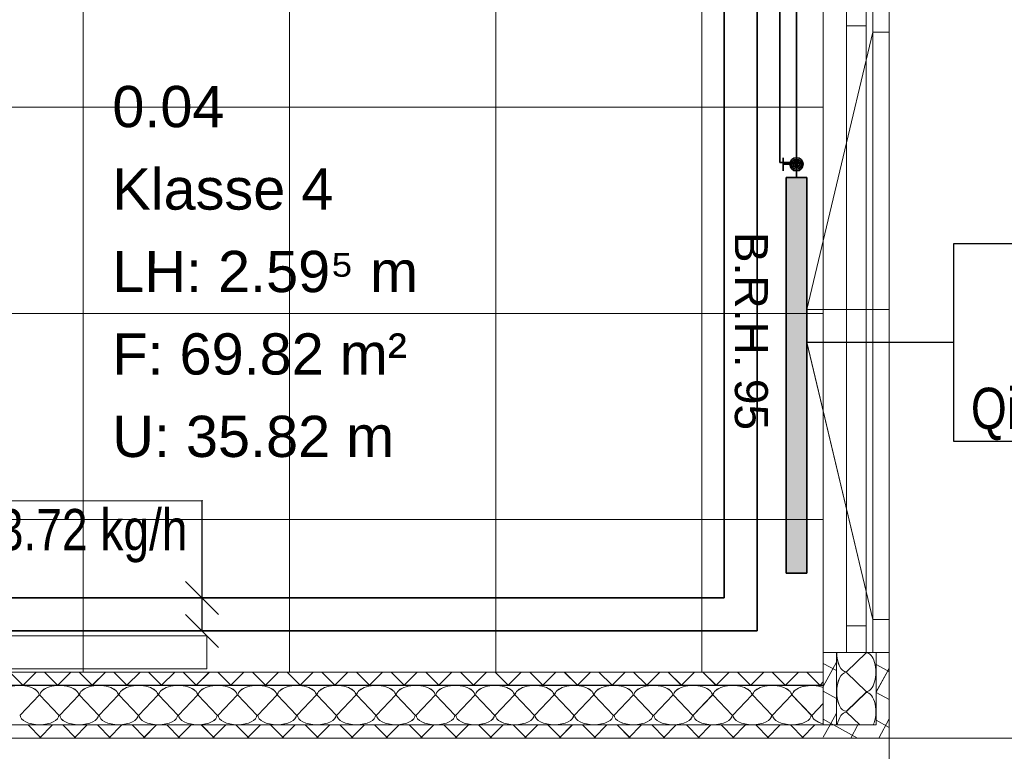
# Model space of a CAD drawing. Extents: x 229 to 926, y 37 to 878.
# Tile 46 of 194: x 621 to 681, y 165 to 209. Entities that reach past the tile are written whole.
import ezdxf
from ezdxf.lldxf.tags import DXFTag

# ---------------------------------------------------------------- set-up
doc = ezdxf.new("R2010")
doc.units = 0
doc.layers.get('0').update_dxf_attribs({"lineweight": 13})
doc.layers.add('A_BI_Aussenwand', color=5, linetype='Continuous', lineweight=18, true_color=0x0000ff, plot=False)
doc.layers.add('A_BI_Fenster', color=1, linetype='Continuous', lineweight=18, true_color=0xff0000, plot=False)
for name, color, linetype, lineweight in [('Ausstattung', 7, 'Continuous', 25), ('Axen', 7, 'Continuous', 25), ('Axen-A03ENJ5PI0', 7, 'Continuous', 25), ('Beschriftung', 7, 'Continuous', 25), ('Beschriftung-A03ENJ5NI0', 7, 'Continuous', 25), ('Deckenspiegel', 7, 'Continuous', 25), ('Fenster', 7, 'Continuous', 25), ('Fenster-A03ENJ5TI0', 7, 'Continuous', 25), ('Fullfläche', 7, 'Continuous', 25), ('Fullfläche-A03ENJ5QI0', 7, 'Continuous', 25), ('Räume', 7, 'Continuous', 25), ('Räume-A03ENJ5RI0', 7, 'Continuous', 25), ('Wände', 7, 'Continuous', 25), ('Wände-A03ENJ5VI0', 7, 'Continuous', 25), ('X_BI_Text', 7, 'Continuous', 25)]:
    doc.layers.add(name, color=color, linetype=linetype, lineweight=lineweight)
for name, color, linetype, lineweight, true_color in [('H_BI_Heizkoerper', 1, 'Continuous', 35, 0xff0000), ('H_BI_Heizkoerperflaeche', 7, 'Continuous', 35, 0xffcccc), ('H_BI_Ruecklauf', 5, 'fein_strichliert', 35, 0x0000ff), ('H_BI_Vorlauf', 7, 'Continuous', 35, 0xed0e24)]:
    doc.layers.add(name, color=color, linetype=linetype, lineweight=lineweight, true_color=true_color)
doc.styles.get("Standard").update_dxf_attribs({"font": 'arial.ttf'})
tags = doc.linetypes.add('ALL_S25', pattern=[0.001, 0, -0.001]).pattern_tags.tags
tags[6:7] = [DXFTag(74, 4), DXFTag(75, 0), DXFTag(340, '0'), DXFTag(46, 1.0), DXFTag(50, 0.0), DXFTag(44, 0.0), DXFTag(45, 0.0)]
tags[4:5] = [DXFTag(74, 4), DXFTag(75, 0), DXFTag(340, '0'), DXFTag(46, 1.0), DXFTag(50, 0.0), DXFTag(44, 0.0), DXFTag(45, 0.0)]
tags = doc.linetypes.add('ALL_S25-A03ENJ5XI0', pattern=[0.001, 0, -0.001]).pattern_tags.tags
tags[6:7] = [DXFTag(74, 4), DXFTag(75, 0), DXFTag(340, '0'), DXFTag(46, 1.0), DXFTag(50, 0.0), DXFTag(44, 0.0), DXFTag(45, 0.0)]
tags[4:5] = [DXFTag(74, 4), DXFTag(75, 0), DXFTag(340, '0'), DXFTag(46, 1.0), DXFTag(50, 0.0), DXFTag(44, 0.0), DXFTag(45, 0.0)]
tags = doc.linetypes.add('fein_strichliert', pattern=[4, 1, -2, 1]).pattern_tags.tags
tags[8:9] = [DXFTag(74, 4), DXFTag(75, 0), DXFTag(340, '0'), DXFTag(46, 0.0), DXFTag(50, 0.0), DXFTag(44, 0.0), DXFTag(45, 0.0)]
tags[6:7] = [DXFTag(74, 4), DXFTag(75, 0), DXFTag(340, '0'), DXFTag(46, 0.0), DXFTag(50, 0.0), DXFTag(44, 0.0), DXFTag(45, 0.0)]
tags[4:5] = [DXFTag(74, 4), DXFTag(75, 0), DXFTag(340, '0'), DXFTag(46, 0.0), DXFTag(50, 0.0), DXFTag(44, 0.0), DXFTag(45, 0.0)]
tags = doc.linetypes.add('VERDECKT2_S2', pattern=[0.0027, 0.002, -0.0007]).pattern_tags.tags
tags[6:7] = [DXFTag(74, 4), DXFTag(75, 0), DXFTag(340, '0'), DXFTag(46, 1.0), DXFTag(50, 0.0), DXFTag(44, 0.0), DXFTag(45, 0.0)]
tags[4:5] = [DXFTag(74, 4), DXFTag(75, 0), DXFTag(340, '0'), DXFTag(46, 1.0), DXFTag(50, 0.0), DXFTag(44, 0.0), DXFTag(45, 0.0)]
tags = doc.linetypes.add('VERDECKT2_S2-A03ENJ5ZI0', pattern=[0.0027, 0.002, -0.0007]).pattern_tags.tags
tags[6:7] = [DXFTag(74, 4), DXFTag(75, 0), DXFTag(340, '0'), DXFTag(46, 1.0), DXFTag(50, 0.0), DXFTag(44, 0.0), DXFTag(45, 0.0)]
tags[4:5] = [DXFTag(74, 4), DXFTag(75, 0), DXFTag(340, '0'), DXFTag(46, 1.0), DXFTag(50, 0.0), DXFTag(44, 0.0), DXFTag(45, 0.0)]

# ---------------------------------------------------------------- blocks, each defined once
blk = doc.blocks.new('Referenz-A03ENJ5LI0', base_point=(255.728, 65.704))
at = {"layer": 'Ausstattung', "color": 0, "lineweight": -2}
for p, q in [((592.684, 171.548), (632.684, 171.544)), ((632.684, 171.544), (632.684, 169.544)), ((632.684, 169.544), (592.684, 169.548))]:
    blk.add_line(p, q, dxfattribs=at)
at = {"layer": 'Axen', "color": 0, "linetype": 'ALL_S25', "lineweight": -2, "ltscale": 0.13}
for p, q in [((674.034, 66.032), (674.034, 801.546)), ((735.547, 165.346), (301.622, 165.346))]:
    blk.add_line(p, q, dxfattribs=at)
at = {"layer": 'Fenster', "color": 0, "lineweight": -2}
for p, q in [((673.034, 210.146), (673.034, 170.546)), ((673.034, 208.146), (674.034, 208.146)), ((673.034, 191.346), (674.034, 191.346)), ((674.034, 189.346), (673.034, 189.346)), ((673.034, 172.546), (674.034, 172.546)), ((674.034, 170.546), (670.034, 170.546))]:
    blk.add_line(p, q, dxfattribs=at)
at = {"layer": 'Fenster', "color": 0, "linetype": 'VERDECKT2_S2', "lineweight": -2, "ltscale": 0.13}
for p, q in [((673.034, 208.146), (669.034, 191.346)), ((669.034, 191.346), (673.034, 191.346)), ((669.034, 189.346), (673.034, 189.346)), ((673.034, 172.546), (669.034, 189.346))]:
    blk.add_line(p, q, dxfattribs=at)
at = {"layer": 'Fullfläche', "color": 0, "lineweight": -2}
for p, q in [((672.634, 170.522), (671.434, 169.37)), ((670.834, 169.943), (670.034, 168.485)), ((670.034, 169.879), (670.834, 169.438)), ((673.234, 169.814), (673.937, 169.427)), ((674.034, 169.597), (673.941, 169.428)), ((621.532, 168.554), (620.74, 169.346)), ((621.536, 168.554), (622.327, 169.346)), ((623.631, 168.554), (622.84, 169.346)), ((623.636, 168.554), (624.427, 169.346)), ((625.731, 168.554), (624.94, 169.346)), ((625.736, 168.554), (626.527, 169.346)), ((627.831, 168.555), (627.04, 169.346)), ((627.836, 168.555), (628.627, 169.346)), ((629.931, 168.555), (629.14, 169.346)), ((629.936, 168.555), (630.727, 169.346)), ((632.032, 168.555), (631.24, 169.346)), ((632.036, 168.555), (632.827, 169.346)), ((634.131, 168.555), (633.34, 169.346)), ((634.136, 168.555), (634.927, 169.346)), ((636.232, 168.555), (635.441, 169.346)), ((636.236, 168.555), (637.027, 169.346)), ((638.332, 168.555), (637.541, 169.346)), ((638.336, 168.555), (639.127, 169.346)), ((640.432, 168.555), (639.641, 169.346)), ((640.436, 168.555), (641.227, 169.346)), ((642.532, 168.555), (641.741, 169.346)), ((642.536, 168.555), (643.327, 169.346)), ((644.631, 168.555), (643.841, 169.346)), ((644.636, 168.555), (645.427, 169.346)), ((646.731, 168.555), (645.941, 169.346)), ((646.736, 168.555), (647.527, 169.346)), ((648.831, 168.555), (648.04, 169.346)), ((648.836, 168.555), (649.627, 169.346)), ((650.931, 168.555), (650.141, 169.346)), ((650.936, 168.555), (651.727, 169.346)), ((653.032, 168.555), (652.241, 169.346)), ((653.036, 168.555), (653.827, 169.346)), ((655.131, 168.555), (654.341, 169.346)), ((655.136, 168.555), (655.927, 169.346)), ((657.232, 168.555), (656.441, 169.346)), ((657.236, 168.555), (658.027, 169.346)), ((659.332, 168.555), (658.541, 169.346)), ((659.336, 168.555), (660.127, 169.346)), ((661.432, 168.555), (660.641, 169.346)), ((661.436, 168.555), (662.227, 169.346)), ((663.532, 168.555), (662.741, 169.347)), ((663.536, 168.555), (664.327, 169.347)), ((665.631, 168.555), (664.841, 169.347)), ((665.636, 168.555), (666.427, 169.347)), ((667.731, 168.555), (666.941, 169.347)), ((667.736, 168.555), (668.527, 169.347)), ((669.831, 168.555), (669.041, 169.347)), ((671.434, 169.322), (672.634, 168.17)), ((673.937, 169.425), (673.234, 168.143)), ((673.941, 169.426), (674.034, 169.375)), ((621.526, 168.546), (621.532, 168.552)), ((621.542, 168.546), (621.536, 168.552)), ((623.625, 168.546), (623.631, 168.552)), ((623.642, 168.546), (623.636, 168.552)), ((625.725, 168.546), (625.731, 168.552)), ((625.742, 168.546), (625.736, 168.552)), ((627.825, 168.546), (627.831, 168.552)), ((627.842, 168.546), (627.836, 168.552)), ((629.925, 168.546), (629.931, 168.552)), ((629.942, 168.546), (629.936, 168.552)), ((632.025, 168.546), (632.032, 168.553)), ((632.042, 168.546), (632.036, 168.553)), ((634.125, 168.546), (634.131, 168.553)), ((634.142, 168.546), (634.136, 168.553)), ((636.225, 168.546), (636.232, 168.553)), ((636.242, 168.546), (636.236, 168.553)), ((638.325, 168.546), (638.332, 168.553)), ((638.342, 168.546), (638.336, 168.553)), ((640.425, 168.546), (640.432, 168.553)), ((640.442, 168.546), (640.436, 168.553)), ((642.525, 168.546), (642.532, 168.553)), ((642.542, 168.546), (642.536, 168.553)), ((644.625, 168.546), (644.631, 168.553)), ((644.642, 168.546), (644.636, 168.553)), ((646.725, 168.546), (646.731, 168.553)), ((646.742, 168.546), (646.736, 168.553)), ((648.825, 168.546), (648.831, 168.553)), ((648.842, 168.546), (648.836, 168.553)), ((650.925, 168.546), (650.931, 168.553)), ((650.942, 168.546), (650.936, 168.553)), ((653.025, 168.547), (653.032, 168.553)), ((653.042, 168.547), (653.036, 168.553)), ((655.125, 168.547), (655.131, 168.553)), ((655.142, 168.547), (655.136, 168.553)), ((657.225, 168.547), (657.232, 168.553)), ((657.242, 168.547), (657.236, 168.553)), ((659.325, 168.547), (659.332, 168.553)), ((659.342, 168.547), (659.336, 168.553)), ((661.425, 168.547), (661.432, 168.553)), ((661.442, 168.547), (661.436, 168.553)), ((663.525, 168.547), (663.532, 168.553)), ((663.542, 168.547), (663.536, 168.553)), ((665.625, 168.547), (665.631, 168.553)), ((665.642, 168.547), (665.636, 168.553)), ((667.725, 168.547), (667.731, 168.553)), ((667.742, 168.547), (667.736, 168.553)), ((669.825, 168.547), (669.831, 168.553)), ((669.836, 168.555), (670.034, 168.754)), ((669.842, 168.547), (669.836, 168.553)), ((621.358, 166.746), (622.51, 167.946)), ((622.558, 167.946), (623.71, 166.746)), ((623.758, 166.746), (624.91, 167.946)), ((624.958, 167.946), (626.11, 166.746)), ((626.158, 166.746), (627.31, 167.946)), ((627.358, 167.946), (628.51, 166.746)), ((628.558, 166.746), (629.71, 167.946)), ((629.758, 167.946), (630.91, 166.746)), ((630.958, 166.746), (632.11, 167.946)), ((632.158, 167.946), (633.31, 166.746)), ((633.358, 166.746), (634.51, 167.946)), ((634.558, 167.946), (635.71, 166.746)), ((635.758, 166.746), (636.91, 167.946)), ((636.958, 167.946), (638.11, 166.746)), ((638.158, 166.746), (639.31, 167.946)), ((639.358, 167.946), (640.51, 166.746)), ((640.558, 166.746), (641.71, 167.946)), ((641.758, 167.946), (642.91, 166.746)), ((642.958, 166.746), (644.11, 167.946)), ((644.158, 167.946), (645.31, 166.746)), ((645.358, 166.746), (646.51, 167.946)), ((646.558, 167.946), (647.71, 166.746)), ((647.758, 166.746), (648.91, 167.946)), ((648.958, 167.946), (650.11, 166.746)), ((650.158, 166.746), (651.31, 167.946)), ((651.358, 167.946), (652.51, 166.746)), ((652.558, 166.746), (653.71, 167.946)), ((653.758, 167.946), (654.91, 166.746)), ((654.958, 166.746), (656.11, 167.946)), ((656.158, 167.946), (657.31, 166.746)), ((657.358, 166.746), (658.51, 167.946)), ((658.558, 167.946), (659.71, 166.746)), ((659.758, 166.746), (660.91, 167.946)), ((660.958, 167.946), (662.11, 166.746)), ((662.158, 166.746), (663.31, 167.946)), ((663.358, 167.946), (664.51, 166.746)), ((664.558, 166.746), (665.71, 167.946)), ((665.758, 167.946), (666.91, 166.746)), ((666.958, 166.746), (668.11, 167.946)), ((668.158, 167.946), (669.31, 166.747)), ((670.034, 168.185), (670.834, 167.744)), ((672.634, 168.122), (671.434, 166.97)), ((673.234, 168.12), (674.034, 167.68)), ((669.358, 166.747), (670.034, 167.451)), ((670.034, 166.489), (670.49, 166.238)), ((670.834, 166.858), (670.494, 166.239)), ((671.434, 166.922), (672.242, 166.146)), ((674.034, 166.516), (673.392, 165.346)), ((622.641, 165.346), (621.841, 166.146)), ((622.527, 165.346), (623.326, 166.146)), ((624.741, 165.346), (623.941, 166.146)), ((624.627, 165.346), (625.426, 166.146)), ((626.841, 165.346), (626.042, 166.146)), ((626.727, 165.346), (627.526, 166.146)), ((628.941, 165.346), (628.141, 166.146)), ((628.827, 165.346), (629.626, 166.146)), ((631.041, 165.346), (630.242, 166.146)), ((630.927, 165.346), (631.726, 166.146)), ((633.141, 165.346), (632.342, 166.146)), ((633.027, 165.346), (633.826, 166.146)), ((635.241, 165.346), (634.442, 166.146)), ((635.127, 165.346), (635.926, 166.146)), ((637.341, 165.346), (636.542, 166.146)), ((637.227, 165.346), (638.026, 166.146)), ((639.441, 165.346), (638.642, 166.146)), ((639.327, 165.346), (640.126, 166.146)), ((641.541, 165.346), (640.742, 166.146)), ((641.426, 165.346), (642.226, 166.146)), ((643.641, 165.346), (642.842, 166.146)), ((643.527, 165.346), (644.326, 166.146)), ((645.741, 165.346), (644.942, 166.146)), ((645.626, 165.346), (646.426, 166.146)), ((647.841, 165.346), (647.042, 166.146)), ((647.726, 165.346), (648.526, 166.146)), ((649.941, 165.346), (649.142, 166.146)), ((649.826, 165.346), (650.626, 166.146)), ((652.041, 165.346), (651.242, 166.146)), ((651.926, 165.346), (652.726, 166.146)), ((654.141, 165.347), (653.342, 166.146)), ((654.026, 165.347), (654.826, 166.146)), ((656.241, 165.347), (655.442, 166.146)), ((656.126, 165.347), (656.926, 166.146)), ((658.341, 165.347), (657.542, 166.146)), ((658.226, 165.347), (659.026, 166.146)), ((660.441, 165.347), (659.642, 166.146)), ((660.326, 165.347), (661.126, 166.146)), ((662.541, 165.347), (661.742, 166.146)), ((662.426, 165.347), (663.226, 166.146)), ((664.641, 165.347), (663.842, 166.146)), ((664.526, 165.347), (665.326, 166.146)), ((666.741, 165.347), (665.942, 166.146)), ((666.626, 165.347), (667.425, 166.146)), ((668.841, 165.347), (668.042, 166.146)), ((668.726, 165.347), (669.525, 166.146)), ((670.441, 166.146), (670.034, 165.404)), ((670.491, 166.236), (670.441, 166.146)), ((670.495, 166.237), (670.659, 166.146)), ((670.659, 166.146), (672.114, 165.346)), ((672.136, 166.146), (671.697, 165.346)), ((673.234, 166.426), (674.034, 165.986))]:
    blk.add_line(p, q, dxfattribs=at)
for centre, major_axis, start_param, end_param in [((671.434, 170.546), (0, -1.176), 4.712389, 6.283185), ((672.634, 169.346), (0, -1.176), 0, 3.141593), ((671.434, 168.146), (0, -1.176), 3.141593, 4.712389), ((621.334, 167.946), (1.176, 0), 0, 3.141593), ((623.734, 167.946), (1.176, 0), 0, 3.141593), ((626.134, 167.946), (1.176, 0), 0, 3.141593), ((628.534, 167.946), (1.176, 0), 0, 3.141593), ((630.934, 167.946), (1.176, 0), 0, 3.141593), ((633.334, 167.946), (1.176, 0), 0, 3.141593), ((635.734, 167.946), (1.176, 0), 0, 3.141593), ((638.134, 167.946), (1.176, 0), 0, 3.141593), ((640.534, 167.946), (1.176, 0), 0, 3.141593), ((642.934, 167.946), (1.176, 0), 0, 3.141593), ((645.334, 167.946), (1.176, 0), 0, 3.141593), ((647.734, 167.946), (1.176, 0), 0, 3.141593), ((650.134, 167.946), (1.176, 0), 0, 3.141593), ((652.534, 167.946), (1.176, 0), 0, 3.141593), ((654.934, 167.946), (1.176, 0), 0, 3.141593), ((657.334, 167.946), (1.176, 0), 0, 3.141593), ((659.734, 167.946), (1.176, 0), 0, 3.141593), ((662.134, 167.946), (1.176, 0), 0, 3.141593), ((664.534, 167.946), (1.176, 0), 0, 3.141593), ((666.934, 167.946), (1.176, 0), 0, 3.141593), ((669.334, 167.946), (1.176, 0), 0.932702, 3.141593), ((671.434, 168.146), (0, -1.176), 4.712389, 6.283185), ((672.634, 166.946), (0, -1.176), 0.822641, 3.141593), ((622.534, 166.746), (1.176, 0), 3.141593, 4.712389), ((622.534, 166.746), (1.176, 0), 4.712389, 6.283185), ((624.934, 166.746), (1.176, 0), 3.141593, 4.712389), ((624.934, 166.746), (1.176, 0), 4.712389, 6.283185), ((627.334, 166.746), (1.176, 0), 3.141593, 4.712389), ((627.334, 166.746), (1.176, 0), 4.712389, 6.283185), ((629.734, 166.746), (1.176, 0), 3.141593, 4.712389), ((629.734, 166.746), (1.176, 0), 4.712389, 6.283185), ((632.134, 166.746), (1.176, 0), 3.141593, 4.712389), ((632.134, 166.746), (1.176, 0), 4.712389, 6.283185), ((634.534, 166.746), (1.176, 0), 3.141593, 4.712389), ((634.534, 166.746), (1.176, 0), 4.712389, 6.283185), ((636.934, 166.746), (1.176, 0), 3.141593, 4.712389), ((636.934, 166.746), (1.176, 0), 4.712389, 6.283185), ((639.334, 166.746), (1.176, 0), 3.141593, 4.712389), ((639.334, 166.746), (1.176, 0), 4.712389, 6.283185), ((641.734, 166.746), (1.176, 0), 3.141593, 4.712389), ((641.734, 166.746), (1.176, 0), 4.712389, 6.283185), ((644.134, 166.746), (1.176, 0), 3.141593, 4.712389), ((644.134, 166.746), (1.176, 0), 4.712389, 6.283185), ((646.534, 166.746), (1.176, 0), 3.141593, 4.712389), ((646.534, 166.746), (1.176, 0), 4.712389, 6.283185), ((648.934, 166.746), (1.176, 0), 3.141593, 4.712389), ((648.934, 166.746), (1.176, 0), 4.712389, 6.283185), ((651.334, 166.746), (1.176, 0), 3.141593, 4.712389), ((651.334, 166.746), (1.176, 0), 4.712389, 6.283185), ((653.734, 166.746), (1.176, 0), 3.141593, 4.712389), ((653.734, 166.746), (1.176, 0), 4.712389, 6.283185), ((656.134, 166.746), (1.176, 0), 3.141593, 4.712389), ((656.134, 166.746), (1.176, 0), 4.712389, 6.283185), ((658.534, 166.746), (1.176, 0), 3.141593, 4.712389), ((658.534, 166.746), (1.176, 0), 4.712389, 6.283185), ((660.934, 166.746), (1.176, 0), 3.141593, 4.712389), ((660.934, 166.746), (1.176, 0), 4.712389, 6.283185), ((663.334, 166.746), (1.176, 0), 3.141593, 4.712389), ((663.334, 166.746), (1.176, 0), 4.712389, 6.283185), ((665.734, 166.746), (1.176, 0), 3.141593, 4.712389), ((665.734, 166.746), (1.176, 0), 4.712389, 6.283185), ((668.134, 166.747), (1.176, 0), 3.141593, 4.712389), ((668.134, 166.747), (1.176, 0), 4.712389, 6.283185), ((670.534, 166.747), (1.176, 0), 3.141593, 4.273696), ((671.434, 165.746), (0, -1.176), 3.141593, 4.365335)]:
    blk.add_ellipse(centre, major_axis=major_axis, ratio=0.5, start_param=start_param, end_param=end_param, dxfattribs=at)
at = {"layer": 'Wände', "color": 0, "lineweight": -2}
for p, q in [((670.034, 166.146), (670.034, 367.846)), ((674.034, 165.346), (674.034, 215.346)), ((670.834, 170.546), (670.834, 166.146)), ((673.234, 166.146), (673.234, 170.546)), ((555.334, 169.346), (670.034, 169.346)), ((670.034, 168.547), (555.334, 168.546)), ((555.334, 166.146), (673.234, 166.146)), ((549.334, 165.346), (674.034, 165.346))]:
    blk.add_line(p, q, dxfattribs=at)
at = {"layer": 'Beschriftung', "color": 0, "lineweight": -2, "char_height": 2, "attachment_point": 1, "rotation": 270.00001}
for s, insert in [('{\\fArial;B.R.H.}', (666.676, 196.045)), ('{\\fArial;95}', (666.676, 187.133))]:
    blk.add_mtext(s, dxfattribs=dict(at, insert=insert))
at = {"layer": 'Räume', "color": 0, "lineweight": -2, "char_height": 2.5, "attachment_point": 1, "rotation": 359.99316}
for s, insert in [('{\\fArial;0.04}', (626.95, 204.893)), ('{\\fArial;Klasse 4}', (626.949, 199.893)), ('{\\fArial;LH: 2.59⁵ m}', (626.949, 194.893)), ('{\\fArial;F: 69.82 m²}', (626.948, 189.893)), ('{\\fArial;U: 35.82 m}', (626.948, 184.893))]:
    blk.add_mtext(s, dxfattribs=dict(at, insert=insert))
blk = doc.blocks.new('Referenz-A03ENJ62I0', base_point=(255.728, 65.706))
at = {"layer": 'Axen-A03ENJ5PI0', "color": 0, "linetype": 'ALL_S25-A03ENJ5XI0', "lineweight": -2, "ltscale": 0.13}
for p, q in [((674.033, 66.032), (674.033, 801.546)), ((735.547, 165.347), (301.622, 165.347))]:
    blk.add_line(p, q, dxfattribs=at)
at = {"layer": 'Deckenspiegel', "color": 0, "lineweight": -2}
for p, q in [((625.183, 412.847), (625.183, 169.348)), ((637.683, 412.847), (637.683, 169.348)), ((650.183, 412.847), (650.183, 169.348)), ((662.683, 412.847), (662.683, 169.348)), ((670.034, 169.348), (670.033, 412.847)), ((670.033, 203.598), (555.333, 203.597)), ((670.033, 191.098), (555.333, 191.097)), ((670.033, 178.598), (555.333, 178.597)), ((555.333, 169.347), (670.034, 169.348))]:
    blk.add_line(p, q, dxfattribs=at)
at = {"layer": 'Fenster-A03ENJ5TI0', "color": 0, "lineweight": -2}
for p, q in [((673.033, 210.147), (673.033, 170.547)), ((673.033, 208.147), (674.033, 208.147)), ((673.033, 191.347), (674.033, 191.347)), ((674.033, 189.347), (673.033, 189.347)), ((673.033, 172.547), (674.033, 172.547)), ((674.033, 170.547), (670.033, 170.547))]:
    blk.add_line(p, q, dxfattribs=at)
at = {"layer": 'Fenster-A03ENJ5TI0', "color": 0, "linetype": 'VERDECKT2_S2-A03ENJ5ZI0', "lineweight": -2, "ltscale": 0.13}
for p, q in [((673.033, 208.147), (669.033, 191.347)), ((669.033, 191.347), (673.033, 191.347)), ((669.033, 189.347), (673.033, 189.347)), ((673.033, 172.547), (669.033, 189.347))]:
    blk.add_line(p, q, dxfattribs=at)
at = {"layer": 'Fullfläche-A03ENJ5QI0', "color": 0, "lineweight": -2}
for p, q in [((672.633, 170.523), (671.433, 169.372)), ((670.833, 169.944), (670.033, 168.486)), ((670.033, 169.88), (670.833, 169.44)), ((673.233, 169.815), (673.936, 169.428)), ((674.033, 169.599), (673.94, 169.429)), ((621.531, 168.556), (620.74, 169.348)), ((621.535, 168.556), (622.326, 169.348)), ((623.631, 168.556), (622.84, 169.348)), ((623.635, 168.556), (624.426, 169.348)), ((625.731, 168.556), (624.94, 169.348)), ((625.735, 168.556), (626.526, 169.348)), ((627.831, 168.556), (627.04, 169.348)), ((627.835, 168.556), (628.626, 169.348)), ((629.931, 168.556), (629.14, 169.348)), ((629.935, 168.556), (630.726, 169.348)), ((632.031, 168.556), (631.24, 169.348)), ((632.035, 168.556), (632.826, 169.348)), ((634.131, 168.556), (633.34, 169.348)), ((634.135, 168.556), (634.926, 169.348)), ((636.231, 168.556), (635.44, 169.348)), ((636.235, 168.556), (637.026, 169.348)), ((638.331, 168.556), (637.54, 169.348)), ((638.335, 168.556), (639.126, 169.348)), ((640.431, 168.556), (639.64, 169.348)), ((640.435, 168.556), (641.226, 169.348)), ((642.531, 168.556), (641.74, 169.348)), ((642.535, 168.556), (643.326, 169.348)), ((644.631, 168.556), (643.84, 169.348)), ((644.635, 168.556), (645.426, 169.348)), ((646.731, 168.556), (645.94, 169.348)), ((646.735, 168.556), (647.526, 169.348)), ((648.831, 168.556), (648.04, 169.348)), ((648.835, 168.556), (649.626, 169.348)), ((650.931, 168.556), (650.14, 169.348)), ((650.935, 168.556), (651.726, 169.348)), ((653.031, 168.556), (652.24, 169.348)), ((653.035, 168.556), (653.826, 169.348)), ((655.131, 168.556), (654.34, 169.348)), ((655.135, 168.556), (655.926, 169.348)), ((657.231, 168.556), (656.44, 169.348)), ((657.235, 168.556), (658.026, 169.348)), ((659.331, 168.556), (658.54, 169.348)), ((659.335, 168.556), (660.126, 169.348)), ((661.431, 168.556), (660.64, 169.348)), ((661.435, 168.556), (662.226, 169.348)), ((663.531, 168.556), (662.74, 169.348)), ((663.535, 168.556), (664.326, 169.348)), ((665.631, 168.556), (664.84, 169.348)), ((665.635, 168.556), (666.426, 169.348)), ((667.731, 168.556), (666.94, 169.348)), ((667.735, 168.556), (668.526, 169.348)), ((669.831, 168.556), (669.04, 169.348)), ((671.433, 169.323), (672.633, 168.172)), ((673.937, 169.426), (673.233, 168.144)), ((673.941, 169.427), (674.033, 169.377)), ((621.525, 168.548), (621.531, 168.554)), ((621.541, 168.548), (621.535, 168.554)), ((623.625, 168.548), (623.631, 168.554)), ((623.641, 168.548), (623.635, 168.554)), ((625.725, 168.548), (625.731, 168.554)), ((625.741, 168.548), (625.735, 168.554)), ((627.825, 168.548), (627.831, 168.554)), ((627.841, 168.548), (627.835, 168.554)), ((629.925, 168.548), (629.931, 168.554)), ((629.941, 168.548), (629.935, 168.554)), ((632.025, 168.548), (632.031, 168.554)), ((632.041, 168.548), (632.035, 168.554)), ((634.125, 168.548), (634.131, 168.554)), ((634.141, 168.548), (634.135, 168.554)), ((636.225, 168.548), (636.231, 168.554)), ((636.241, 168.548), (636.235, 168.554)), ((638.325, 168.548), (638.331, 168.554)), ((638.341, 168.548), (638.335, 168.554)), ((640.425, 168.548), (640.431, 168.554)), ((640.441, 168.548), (640.435, 168.554)), ((642.525, 168.548), (642.531, 168.554)), ((642.541, 168.548), (642.535, 168.554)), ((644.625, 168.548), (644.631, 168.554)), ((644.641, 168.548), (644.635, 168.554)), ((646.725, 168.548), (646.731, 168.554)), ((646.741, 168.548), (646.735, 168.554)), ((648.825, 168.548), (648.831, 168.554)), ((648.841, 168.548), (648.835, 168.554)), ((650.925, 168.548), (650.931, 168.554)), ((650.941, 168.548), (650.935, 168.554)), ((653.025, 168.548), (653.031, 168.554)), ((653.041, 168.548), (653.035, 168.554)), ((655.125, 168.548), (655.131, 168.554)), ((655.141, 168.548), (655.135, 168.554)), ((657.225, 168.548), (657.231, 168.554)), ((657.241, 168.548), (657.235, 168.554)), ((659.325, 168.548), (659.331, 168.554)), ((659.341, 168.548), (659.335, 168.554)), ((661.425, 168.548), (661.431, 168.554)), ((661.441, 168.548), (661.435, 168.554)), ((663.525, 168.548), (663.531, 168.554)), ((663.541, 168.548), (663.535, 168.554)), ((665.625, 168.548), (665.631, 168.554)), ((665.641, 168.548), (665.635, 168.554)), ((667.725, 168.548), (667.731, 168.554)), ((667.741, 168.548), (667.735, 168.554)), ((669.824, 168.548), (669.831, 168.554)), ((669.835, 168.556), (670.033, 168.755)), ((669.841, 168.548), (669.835, 168.554)), ((621.357, 166.748), (622.509, 167.948)), ((622.557, 167.948), (623.709, 166.748)), ((623.757, 166.748), (624.909, 167.948)), ((624.957, 167.948), (626.109, 166.748)), ((626.157, 166.748), (627.309, 167.948)), ((627.357, 167.948), (628.509, 166.748)), ((628.557, 166.748), (629.709, 167.948)), ((629.757, 167.948), (630.909, 166.748)), ((630.957, 166.748), (632.109, 167.948)), ((632.157, 167.948), (633.309, 166.748)), ((633.357, 166.748), (634.509, 167.948)), ((634.557, 167.948), (635.709, 166.748)), ((635.757, 166.748), (636.909, 167.948)), ((636.957, 167.948), (638.109, 166.748)), ((638.157, 166.748), (639.309, 167.948)), ((639.357, 167.948), (640.509, 166.748)), ((640.557, 166.748), (641.709, 167.948)), ((641.757, 167.948), (642.909, 166.748)), ((642.957, 166.748), (644.109, 167.948)), ((644.157, 167.948), (645.309, 166.748)), ((645.357, 166.748), (646.509, 167.948)), ((646.557, 167.948), (647.709, 166.748)), ((647.757, 166.748), (648.909, 167.948)), ((648.957, 167.948), (650.109, 166.748)), ((650.157, 166.748), (651.309, 167.948)), ((651.357, 167.948), (652.509, 166.748)), ((652.557, 166.748), (653.709, 167.948)), ((653.757, 167.948), (654.909, 166.748)), ((654.957, 166.748), (656.109, 167.948)), ((656.157, 167.948), (657.309, 166.748)), ((657.357, 166.748), (658.509, 167.948)), ((658.557, 167.948), (659.709, 166.748)), ((659.757, 166.748), (660.909, 167.948)), ((660.957, 167.948), (662.109, 166.748)), ((662.157, 166.748), (663.309, 167.948)), ((663.357, 167.948), (664.509, 166.748)), ((664.557, 166.748), (665.709, 167.948)), ((665.757, 167.948), (666.909, 166.748)), ((666.957, 166.748), (668.109, 167.948)), ((668.157, 167.948), (669.309, 166.748)), ((670.033, 168.186), (670.833, 167.746)), ((672.633, 168.124), (671.433, 166.971)), ((673.233, 168.121), (674.033, 167.681)), ((669.357, 166.748), (670.033, 167.453)), ((670.033, 166.49), (670.489, 166.239)), ((670.833, 166.86), (670.493, 166.24)), ((671.433, 166.923), (672.241, 166.147)), ((674.033, 166.517), (673.391, 165.348)), ((622.64, 165.348), (621.841, 166.148)), ((622.526, 165.348), (623.325, 166.148)), ((624.74, 165.348), (623.941, 166.148)), ((624.626, 165.348), (625.425, 166.148)), ((626.84, 165.348), (626.041, 166.148)), ((626.726, 165.348), (627.525, 166.148)), ((628.94, 165.348), (628.141, 166.148)), ((628.826, 165.348), (629.625, 166.148)), ((631.04, 165.348), (630.241, 166.148)), ((630.926, 165.348), (631.725, 166.148)), ((633.14, 165.348), (632.341, 166.148)), ((633.026, 165.348), (633.825, 166.148)), ((635.24, 165.348), (634.441, 166.148)), ((635.126, 165.348), (635.925, 166.148)), ((637.34, 165.348), (636.541, 166.148)), ((637.226, 165.348), (638.025, 166.148)), ((639.44, 165.348), (638.641, 166.148)), ((639.326, 165.348), (640.125, 166.148)), ((641.54, 165.348), (640.741, 166.148)), ((641.426, 165.348), (642.225, 166.148)), ((643.64, 165.348), (642.841, 166.148)), ((643.526, 165.348), (644.325, 166.148)), ((645.74, 165.348), (644.941, 166.148)), ((645.626, 165.348), (646.425, 166.148)), ((647.84, 165.348), (647.041, 166.148)), ((647.726, 165.348), (648.525, 166.148)), ((649.94, 165.348), (649.141, 166.148)), ((649.826, 165.348), (650.625, 166.148)), ((652.04, 165.348), (651.241, 166.148)), ((651.926, 165.348), (652.725, 166.148)), ((654.14, 165.348), (653.341, 166.148)), ((654.026, 165.348), (654.825, 166.148)), ((656.24, 165.348), (655.441, 166.148)), ((656.126, 165.348), (656.925, 166.148)), ((658.34, 165.348), (657.541, 166.148)), ((658.226, 165.348), (659.025, 166.148)), ((660.44, 165.348), (659.641, 166.148)), ((660.326, 165.348), (661.125, 166.148)), ((662.54, 165.348), (661.741, 166.148)), ((662.426, 165.348), (663.225, 166.148)), ((664.64, 165.348), (663.841, 166.148)), ((664.526, 165.348), (665.325, 166.148)), ((666.74, 165.348), (665.941, 166.148)), ((666.626, 165.348), (667.425, 166.148)), ((668.84, 165.348), (668.041, 166.148)), ((668.726, 165.348), (669.525, 166.148)), ((670.441, 166.148), (670.033, 165.405)), ((670.49, 166.237), (670.441, 166.148)), ((670.494, 166.238), (670.659, 166.148)), ((670.659, 166.148), (672.113, 165.348)), ((672.135, 166.148), (671.696, 165.348)), ((673.233, 166.427), (674.033, 165.987))]:
    blk.add_line(p, q, dxfattribs=at)
for centre, major_axis, start_param, end_param in [((671.433, 170.547), (0, -1.176), 4.712389, 6.283185), ((672.633, 169.348), (0, -1.176), 0, 3.141593), ((671.433, 168.147), (0, -1.176), 3.141593, 4.712389), ((621.333, 167.948), (1.176, 0), 0, 3.141593), ((623.733, 167.948), (1.176, 0), 0, 3.141593), ((626.133, 167.948), (1.176, 0), 0, 3.141593), ((628.533, 167.948), (1.176, 0), 0, 3.141593), ((630.933, 167.948), (1.176, 0), 0, 3.141593), ((633.333, 167.948), (1.176, 0), 0, 3.141593), ((635.733, 167.948), (1.176, 0), 0, 3.141593), ((638.133, 167.948), (1.176, 0), 0, 3.141593), ((640.533, 167.948), (1.176, 0), 0, 3.141593), ((642.933, 167.948), (1.176, 0), 0, 3.141593), ((645.333, 167.948), (1.176, 0), 0, 3.141593), ((647.733, 167.948), (1.176, 0), 0, 3.141593), ((650.133, 167.948), (1.176, 0), 0, 3.141593), ((652.533, 167.948), (1.176, 0), 0, 3.141593), ((654.933, 167.948), (1.176, 0), 0, 3.141593), ((657.333, 167.948), (1.176, 0), 0, 3.141593), ((659.733, 167.948), (1.176, 0), 0, 3.141593), ((662.133, 167.948), (1.176, 0), 0, 3.141593), ((664.533, 167.948), (1.176, 0), 0, 3.141593), ((666.933, 167.948), (1.176, 0), 0, 3.141593), ((669.333, 167.948), (1.176, 0), 0.932702, 3.141593), ((671.433, 168.147), (0, -1.176), 4.712389, 6.283185), ((672.633, 166.948), (0, -1.176), 0.822641, 3.141593), ((622.533, 166.748), (1.176, 0), 3.141593, 4.712389), ((622.533, 166.748), (1.176, 0), 4.712389, 6.283185), ((624.933, 166.748), (1.176, 0), 3.141593, 4.712389), ((624.933, 166.748), (1.176, 0), 4.712389, 6.283185), ((627.333, 166.748), (1.176, 0), 3.141593, 4.712389), ((627.333, 166.748), (1.176, 0), 4.712389, 6.283185), ((629.733, 166.748), (1.176, 0), 3.141593, 4.712389), ((629.733, 166.748), (1.176, 0), 4.712389, 6.283185), ((632.133, 166.748), (1.176, 0), 3.141593, 4.712389), ((632.133, 166.748), (1.176, 0), 4.712389, 6.283185), ((634.533, 166.748), (1.176, 0), 3.141593, 4.712389), ((634.533, 166.748), (1.176, 0), 4.712389, 6.283185), ((636.933, 166.748), (1.176, 0), 3.141593, 4.712389), ((636.933, 166.748), (1.176, 0), 4.712389, 6.283185), ((639.333, 166.748), (1.176, 0), 3.141593, 4.712389), ((639.333, 166.748), (1.176, 0), 4.712389, 6.283185), ((641.733, 166.748), (1.176, 0), 3.141593, 4.712389), ((641.733, 166.748), (1.176, 0), 4.712389, 6.283185), ((644.133, 166.748), (1.176, 0), 3.141593, 4.712389), ((644.133, 166.748), (1.176, 0), 4.712389, 6.283185), ((646.533, 166.748), (1.176, 0), 3.141593, 4.712389), ((646.533, 166.748), (1.176, 0), 4.712389, 6.283185), ((648.933, 166.748), (1.176, 0), 3.141593, 4.712389), ((648.933, 166.748), (1.176, 0), 4.712389, 6.283185), ((651.333, 166.748), (1.176, 0), 3.141593, 4.712389), ((651.333, 166.748), (1.176, 0), 4.712389, 6.283185), ((653.733, 166.748), (1.176, 0), 3.141593, 4.712389), ((653.733, 166.748), (1.176, 0), 4.712389, 6.283185), ((656.133, 166.748), (1.176, 0), 3.141593, 4.712389), ((656.133, 166.748), (1.176, 0), 4.712389, 6.283185), ((658.533, 166.748), (1.176, 0), 3.141593, 4.712389), ((658.533, 166.748), (1.176, 0), 4.712389, 6.283185), ((660.933, 166.748), (1.176, 0), 3.141593, 4.712389), ((660.933, 166.748), (1.176, 0), 4.712389, 6.283185), ((663.333, 166.748), (1.176, 0), 3.141593, 4.712389), ((663.333, 166.748), (1.176, 0), 4.712389, 6.283185), ((665.733, 166.748), (1.176, 0), 3.141593, 4.712389), ((665.733, 166.748), (1.176, 0), 4.712389, 6.283185), ((668.133, 166.748), (1.176, 0), 3.141593, 4.712389), ((668.133, 166.748), (1.176, 0), 4.712389, 6.283185), ((670.533, 166.748), (1.176, 0), 3.141593, 4.273696), ((671.433, 165.747), (0, -1.176), 3.141593, 4.365335)]:
    blk.add_ellipse(centre, major_axis=major_axis, ratio=0.5, start_param=start_param, end_param=end_param, dxfattribs=at)
at = {"layer": 'Wände-A03ENJ5VI0', "color": 0, "lineweight": -2}
for p, q in [((670.033, 166.148), (670.033, 367.847)), ((674.033, 165.347), (674.033, 215.347)), ((670.833, 170.548), (670.833, 166.148)), ((673.233, 166.148), (673.233, 170.548)), ((555.333, 169.347), (670.033, 169.347)), ((670.033, 168.548), (555.333, 168.547)), ((555.333, 166.147), (673.233, 166.148)), ((549.333, 165.347), (674.033, 165.347))]:
    blk.add_line(p, q, dxfattribs=at)
at = {"layer": 'Beschriftung-A03ENJ5NI0', "color": 0, "lineweight": -2, "char_height": 2, "attachment_point": 1, "rotation": 270.00001}
for s, insert in [('{\\fArial;B.R.H.}', (666.675, 196.046)), ('{\\fArial;95}', (666.675, 187.134))]:
    blk.add_mtext(s, dxfattribs=dict(at, insert=insert))
at = {"layer": 'Räume-A03ENJ5RI0', "color": 0, "lineweight": -2, "char_height": 2.49999, "attachment_point": 1, "rotation": 359.99316}
for s, insert in [('{\\fArial;0.04}', (626.949, 204.895)), ('{\\fArial;Klasse 4}', (626.949, 199.895)), ('{\\fArial;LH: 2.59⁵ m}', (626.948, 194.895)), ('{\\fArial;F: 69.82 m²}', (626.948, 189.895)), ('{\\fArial;U: 35.82 m}', (626.947, 184.895))]:
    blk.add_mtext(s, dxfattribs=dict(at, insert=insert))
blk = doc.blocks.new('Wand-A03ENJ6OI0', base_point=(670.033, 165.343))
at = {"color": 0, "linetype": 'ByBlock', "lineweight": -2, "ltscale": 0.18}
for p, q in [((670.033, 170.546), (670.033, 169.343)), ((674.033, 170.546), (674.033, 165.343)), ((674.033, 165.343), (670.033, 165.343))]:
    blk.add_line(p, q, dxfattribs=at)
blk = doc.blocks.new('Fenster-A03ENJ78I0', base_point=(670.033, 170.546))
at = {"color": 0, "linetype": 'ByBlock', "lineweight": -2, "ltscale": 0.18}
for p, q in [((670.033, 210.146), (670.033, 170.546)), ((670.033, 210.146), (674.033, 210.146)), ((671.433, 210.146), (671.433, 170.546)), ((672.633, 210.146), (672.633, 170.546)), ((674.033, 210.146), (674.033, 170.546)), ((671.433, 208.546), (672.633, 208.546)), ((671.433, 172.146), (672.633, 172.146)), ((670.033, 170.546), (674.033, 170.546))]:
    blk.add_line(p, q, dxfattribs=at)
at = {"color": 0, "linetype": 'fein_strichliert', "lineweight": -2, "ltscale": 0.18}
blk.add_line((671.433, 170.546), (672.633, 170.546), dxfattribs=at)
blk = doc.blocks.new('Wand-A03ENJ7GI0', base_point=(555.327, 165.343))
at = {"color": 0, "linetype": 'ByBlock', "lineweight": -2, "ltscale": 0.18}
for p, q in [((670.033, 169.343), (555.327, 169.343)), ((670.033, 165.343), (556.827, 165.343))]:
    blk.add_line(p, q, dxfattribs=at)
blk = doc.blocks.new('Heizkörper-A03ENJA6I0', base_point=(667.609, 175.343))
at = {"color": 0, "linetype": 'ByBlock', "lineweight": -2, "ltscale": 0.35}
for p, q in [((667.789, 175.343), (667.789, 199.343)), ((667.789, 199.343), (669.029, 199.343)), ((669.029, 199.343), (669.029, 175.343)), ((669.029, 175.343), (667.789, 175.343))]:
    blk.add_line(p, q, dxfattribs=at)
at = {"layer": 'H_BI_Heizkoerperflaeche', "linetype": 'ByBlock', "lineweight": -2, "ltscale": 0.35}
blk.add_solid([(669.029, 175.343), (667.789, 175.343), (669.029, 199.343), (667.789, 199.343)], dxfattribs=at)
at = {"layer": 'H_BI_Ruecklauf', "linetype": 'fein_strichliert', "lineweight": -2, "ltscale": 0.35}
blk.add_line((668.409, 199.343), (668.409, 200.243), dxfattribs=at)
blk.add_circle((668.409, 200.243), 0.1, dxfattribs=at)
at = {"layer": 'H_BI_Vorlauf', "linetype": 'ByBlock', "lineweight": -2, "ltscale": 0.35}
for p, q in [((667.609, 199.743), (667.609, 200.543)), ((668.409, 199.343), (668.409, 200.943)), ((668.009, 200.143), (667.609, 200.143))]:
    blk.add_line(p, q, dxfattribs=at)
for radius in [0.4, 0.3, 0.2, 0.1]:
    blk.add_circle((668.409, 200.143), radius, dxfattribs=at)
blk = doc.blocks.new('Bauteilbeschriftung-A03ENJA8I0', base_point=(669.029, 183.343))
at = {"color": 0, "lineweight": -2}
for p, q in [((677.937, 195.343), (716.581, 195.343)), ((677.937, 183.343), (677.937, 195.343)), ((716.581, 195.343), (716.581, 183.343)), ((716.581, 183.343), (677.937, 183.343))]:
    blk.add_line(p, q, dxfattribs=at)
at = {"color": 0, "linetype": 'ByBlock', "lineweight": -2, "ltscale": 0.25}
blk.add_line((677.937, 189.343), (669.029, 189.343), dxfattribs=at)
at = {"color": 0, "linetype": 'ByBlock', "lineweight": -2, "ltscale": 0.25, "char_height": 2.5, "attachment_point": 1}
for s, insert in [('{\\W0.8;\\fArial;Flächenheizkörper}', (685.861, 194.593)), ('{\\W0.8;\\fArial;L: 1200 H: 500 T: 62}', (684.702, 190.593)), ('{\\W0.8;\\fArial;Qist =762 Watt  ms: 23.7 kg/h}', (678.981, 186.593))]:
    blk.add_mtext(s, dxfattribs=dict(at, insert=insert))
blk = doc.blocks.new('Mapress Edelstahl Rohr 14401-A03ENJBEI0', base_point=(664.403, 200.943))
at = {"color": 0, "linetype": 'ByBlock', "lineweight": -2, "ltscale": 0.35}
for p, q in [((665.028, 214.271), (664.403, 214.271)), ((668.409, 214.271), (667.028, 214.271)), ((668.409, 200.943), (668.409, 214.271))]:
    blk.add_line(p, q, dxfattribs=at)
blk = doc.blocks.new('Mapress Edelstahl Rohr 14401-A03ENJBGI0', base_point=(666.403, 200.243))
at = {"color": 0, "linetype": 'ByBlock', "lineweight": -2, "ltscale": 0.35}
for p, q in [((667.409, 213.147), (666.403, 213.147)), ((667.409, 200.243), (667.409, 213.147)), ((668.409, 200.243), (667.409, 200.243))]:
    blk.add_line(p, q, dxfattribs=at)
blk = doc.blocks.new('Mapress Edelstahl Rohr 14401-A03ENJG0I0', base_point=(548.069, 173.846))
at = {"color": 0, "linetype": 'ByBlock', "lineweight": -2, "ltscale": 0.35}
for p, q in [((664.028, 173.846), (664.028, 213.896)), ((548.069, 173.846), (664.028, 173.846))]:
    blk.add_line(p, q, dxfattribs=at)
blk = doc.blocks.new('Mapress Edelstahl Rohr 14401-A03ENJGAI0', base_point=(548.694, 171.846))
at = {"color": 0, "linetype": 'ByBlock', "lineweight": -2, "ltscale": 0.35}
for p, q in [((666.028, 171.846), (666.028, 212.772)), ((548.694, 171.846), (666.028, 171.846))]:
    blk.add_line(p, q, dxfattribs=at)
blk = doc.blocks.new('Bauteilbeschriftung-A03ENJGCI0', base_point=(610.792, 170.846))
at = {"color": 0, "lineweight": 18}
blk.add_line((610.792, 179.741), (632.378, 179.741), dxfattribs=at)
at = {"color": 0, "linetype": 'ByBlock', "lineweight": -2, "ltscale": 0.25}
for p, q in [((632.378, 179.741), (632.378, 171.846)), ((631.378, 174.846), (633.378, 172.846)), ((631.378, 172.846), (633.378, 170.846))]:
    blk.add_line(p, q, dxfattribs=at)
at = {"color": 0, "lineweight": -2}
blk.add_circle((632.378, 179.741), 0.01, dxfattribs=at)
at = {"color": 0, "linetype": 'ByBlock', "lineweight": -2, "ltscale": 0.25, "char_height": 2.5, "attachment_point": 1}
for s, insert in [('{\\W0.8;\\fArial;DN 15}', (611.625, 182.741)), ('{\\W0.8;\\fArial;ms: 183.72 kg/h}', (611.625, 179.241))]:
    blk.add_mtext(s, dxfattribs=dict(at, insert=insert))

msp = doc.modelspace()

# ---------------------------------------------------------------- block references
at = {"color": 251, "lineweight": 13, "ltscale": 0.13, "true_color": 0x606060}
for name, p in [('Referenz-A03ENJ5LI0', (255.728, 65.704)), ('Referenz-A03ENJ62I0', (255.728, 65.706))]:
    msp.add_blockref(name, p, dxfattribs=at)
at = {"layer": 'A_BI_Aussenwand', "ltscale": 0.18}
for name, p in [('Wand-A03ENJ6OI0', (670.033, 165.343)), ('Wand-A03ENJ7GI0', (555.327, 165.343))]:
    msp.add_blockref(name, p, dxfattribs=at)
at = {"layer": 'A_BI_Fenster', "ltscale": 0.18}
msp.add_blockref('Fenster-A03ENJ78I0', (670.033, 170.546), dxfattribs=at)
at = {"layer": 'H_BI_Heizkoerper', "ltscale": 0.35}
msp.add_blockref('Heizkörper-A03ENJA6I0', (667.609, 175.343), dxfattribs=at)
at = {"layer": 'H_BI_Ruecklauf', "ltscale": 0.35}
for name, p in [('Mapress Edelstahl Rohr 14401-A03ENJBGI0', (666.403, 200.243)), ('Mapress Edelstahl Rohr 14401-A03ENJGAI0', (548.694, 171.846))]:
    msp.add_blockref(name, p, dxfattribs=at)
at = {"layer": 'H_BI_Vorlauf', "ltscale": 0.35}
for name, p in [('Mapress Edelstahl Rohr 14401-A03ENJBEI0', (664.403, 200.943)), ('Mapress Edelstahl Rohr 14401-A03ENJG0I0', (548.069, 173.846))]:
    msp.add_blockref(name, p, dxfattribs=at)
at = {"layer": 'X_BI_Text', "ltscale": 0.25}
for name, p in [('Bauteilbeschriftung-A03ENJA8I0', (669.029, 183.343)), ('Bauteilbeschriftung-A03ENJGCI0', (610.792, 170.846))]:
    msp.add_blockref(name, p, dxfattribs=at)

doc.saveas('drawing.dxf')
